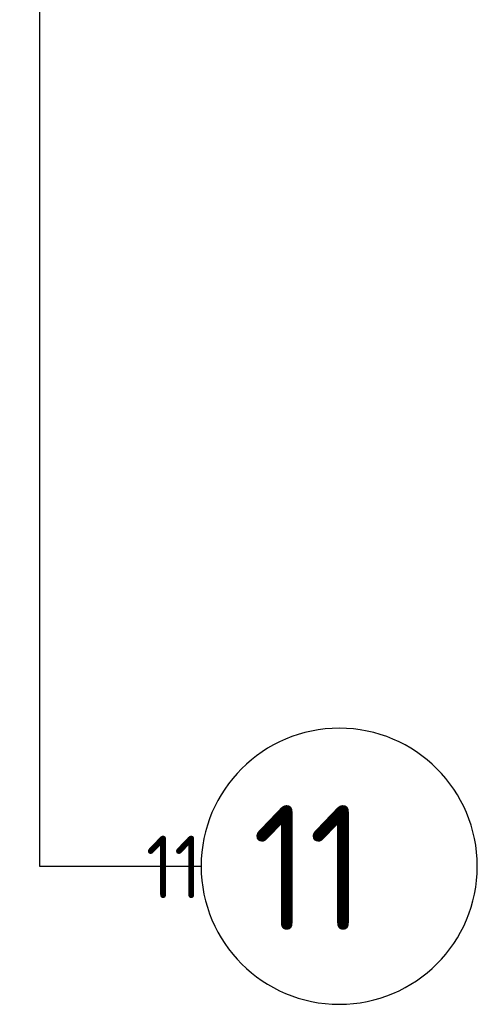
# Model space of a CAD drawing. Extents: x -89225 to 110569, y 13360 to 87647.
# Tile 174 of 256: x 24205 to 24863, y 54954 to 56371. Entities that reach past the tile are written whole.
import ezdxf

# ---------------------------------------------------------------- set-up
doc = ezdxf.new("R2010")
doc.units = 0
for name, color, linetype in [('Iv-Lines 035', 4, 'Continuous'), ('Iv-Lines 035 @ 100', 4, 'Continuous'), ('Iv-Lines 035 @ 50', 4, 'Continuous')]:
    doc.layers.add(name, color=color, linetype=linetype)
doc.styles.add('ISO', font='ISO.SHX')

# ---------------------------------------------------------------- blocks, each defined once
blk = doc.blocks.new('*U48')
for points in [[(0, -18.467), (0, 0)], [(0, 0), (2.324, 0)]]:
    blk.add_lwpolyline(points)
blk.add_circle((4.31, 0), 1.986)
blk.add_solid([(0.285, -16.758), (0, -18.467), (-0.285, -16.758)])
at = {"style": 'ISO'}
blk.add_attdef('NUMMER', (3.146, -0.835), '', height=1.8, dxfattribs=at)
blk = doc.blocks.new('*U524')
at = {"layer": 'Iv-Lines 035 @ 100'}
ref = blk.add_blockref('*U48', (24233.1, 55153), dxfattribs=dict(at, xscale=-100, yscale=100, zscale=100, rotation=180))
ref.add_attrib('NUMMER', '11', (24539.2, 55061), dxfattribs={"layer": '0', "height": 180, "style": 'ISO'})
at = {"layer": 'Iv-Lines 035 @ 50'}
ref = blk.add_blockref('*U48', (-24233.1, 55153), dxfattribs=dict(at, xscale=50, yscale=50, zscale=-50, rotation=180))
ref.add_attrib('NUMMER', '11', (24386.1, 55107), dxfattribs={"layer": '0', "height": 90, "style": 'ISO'})

msp = doc.modelspace()

# ---------------------------------------------------------------- block references
at = {"layer": 'Iv-Lines 035'}
msp.add_blockref('*U524', (0, 0), dxfattribs=at)

doc.saveas('drawing.dxf')
